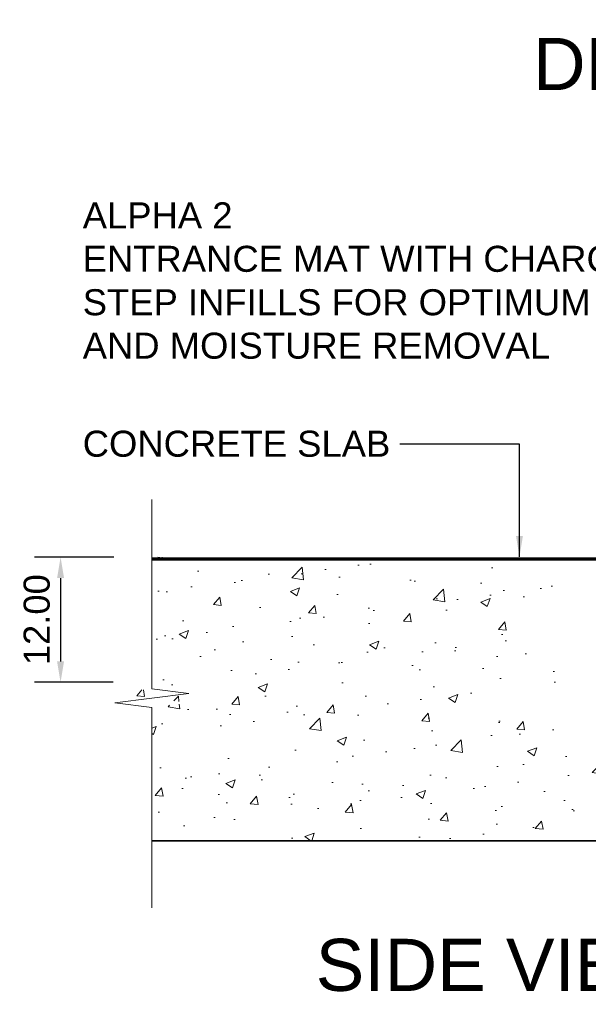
# Model space of a CAD drawing. Header units: millimetres. Extents: x -175 to 166, y -160 to 79.
# Tile 2 of 6: x -175 to -121, y -15 to 79. Entities that reach past the tile are written whole.
import ezdxf

# ---------------------------------------------------------------- set-up
doc = ezdxf.new("R2010")
doc.units = ezdxf.units.MM
for name, color, linetype, lineweight in [('FS-DETAIL-HATCH', 253, 'Continuous', 13), ('FS-DETAIL-THIN', 8, 'Continuous', 18), ('FS-DETAIL-WIDE', 4, 'Continuous', 70), ('FS-DIM', 14, 'Continuous', 15), ('FS-TEXT', 7, 'Continuous', 25)]:
    doc.layers.add(name, color=color, linetype=linetype, lineweight=lineweight)
doc.styles.add('Arial', font='arial.ttf', dxfattribs={"height": 2.5})
doc.dimstyles.new('Diagonal_2.5mm Arial', dxfattribs={"dimtxt": 2.5, "dimasz": 2, "dimexe": 2.5, "dimexo": 5, "dimgap": 1, "dimtad": 1, "dimzin": 0, "dimdsep": 46, "dimtxsty": 'Arial', "dimcen": 2, "dimdle": 4, "dimclrd": 256, "dimclre": 256, "dimclrt": 50, "dimaunit": 1, "dimadec": 0, "dimazin": 0, "dimtfac": 1, "dimtix": 1, "dimtmove": 2, "dimatfit": 3, "dimfxl": 1, "dimtvp": 1, "dimtolj": 1, "dimtzin": 0, "dimarcsym": 0})
doc.dimstyles.new('Diagonal_2.5mm Arial$7', dxfattribs={"dimtxt": 2.5, "dimasz": 2, "dimexe": 2.5, "dimexo": 5, "dimgap": 1, "dimtad": 0, "dimzin": 0, "dimdsep": 46, "dimtxsty": 'Arial', "dimcen": 2, "dimdle": 4, "dimclrd": 1, "dimclre": 256, "dimclrt": 7, "dimaunit": 1, "dimadec": 0, "dimazin": 0, "dimtfac": 1, "dimtix": 1, "dimtmove": 2, "dimatfit": 3, "dimfxl": 1, "dimtvp": 1, "dimtolj": 1, "dimtzin": 0, "dimarcsym": 0})

# ---------------------------------------------------------------- blocks, each defined once
blk = doc.blocks.new('*D3')
at = {"layer": 'Defpoints', "color": 0, "transparency": 16777216}
for p in [(-161.147, 27.662), (-171.262, 15.662), (-161.23, 15.662)]:
    blk.add_point(p, dxfattribs=at)
at = {"layer": 'FS-DIM', "lineweight": -2, "transparency": 16777216}
for p, q in [((-166.147, 27.662), (-173.762, 27.662)), ((-171.262, 25.662), (-171.262, 17.662)), ((-166.23, 15.662), (-173.762, 15.662))]:
    blk.add_line(p, q, dxfattribs=at)
at = {"layer": 'FS-DIM', "transparency": 16777216}
for points in [[(-171.596, 25.662), (-170.929, 25.662), (-171.262, 27.662)], [(-171.596, 17.662), (-170.929, 17.662), (-171.262, 15.662)]]:
    blk.add_solid(points, dxfattribs=at)
at = {"layer": 'FS-DIM', "color": 50, "transparency": 16777216, "insert": (-173.539, 21.662), "char_height": 2.5, "attachment_point": 5, "rotation": 90, "style": 'Arial'}
blk.add_mtext('\\A1;12.00', dxfattribs=at)

msp = doc.modelspace()

# ---------------------------------------------------------------- hatches: boundary and pattern name
at = {"layer": 'FS-DETAIL-HATCH'}
h = msp.add_hatch(dxfattribs=at)
h.set_pattern_fill('AR-CONC', color=256, scale=0.05)
h.paths.add_polyline_path([(-162.506, 13.236), (-158.951, 13.688), (-166.062, 14.591), (-162.506, 15.043), (-162.506, 27.662), (-123.627, 27.662), (-123.627, 11.039), (-15, 11.039), (-15, 9.789), (-14.189, 9.789, 0.432448), (-14.189, 5.975, 0.25335), (-14.434, 0.453), (-162.506, 0.453)])

# ---------------------------------------------------------------- linework, layer by layer
at = {"layer": 'FS-DETAIL-THIN'}
msp.add_lwpolyline([(-162.506, -6), (-162.506, 13.236), (-166.062, 13.688), (-158.951, 14.591), (-162.506, 15.043), (-162.506, 33.202)], dxfattribs=at)
at = {"layer": 'FS-DETAIL-WIDE', "lineweight": 35}
msp.add_line((-162.506, 0.453), (-14.434, 0.453), dxfattribs=at)
at = {"layer": 'FS-DETAIL-WIDE', "lineweight": 70}
msp.add_lwpolyline([(-162.506, 27.505), (-119.425, 27.505), (-119.425, 15.678), (-119.425, 11.039), (-15, 11.039)], dxfattribs=at)

# ---------------------------------------------------------------- texts
at = {"layer": 'FS-TEXT', "insert": (-125.96, 74.249), "char_height": 5, "width": 253.44099, "attachment_point": 4, "line_spacing_factor": 0.938532, "style": 'Arial', "bg_fill": 2}
msp.add_mtext('{\\C7;DETAIL 6: DRAINED MATWELL REBATED INTO CONCRETE SLAB (MAXI 2)}', dxfattribs=at)
at = {"layer": 'FS-TEXT', "char_height": 2.5, "attachment_point": 4, "style": 'Arial'}
for s, insert in [('ALPHA 2\\PENTRANCE MAT WITH CHARCOAL\\PSTEP INFILLS FOR OPTIMUM DIRT\\PAND MOISTURE REMOVAL', (-169.139, 54.198)), ('CONCRETE SLAB', (-169.139, 38.535))]:
    msp.add_mtext(s, dxfattribs=dict(at, insert=insert))
at = {"layer": 'FS-TEXT', "insert": (-146.798, -11.5), "char_height": 5, "width": 38.88255, "attachment_point": 4, "line_spacing_factor": 0.938532, "style": 'Arial', "bg_fill": 3, "box_fill_scale": 1.25, "bg_fill_color": 7, "bg_fill_transparency": 0}
msp.add_mtext('{\\C7;SIDE VIEW}', dxfattribs=at)

# ---------------------------------------------------------------- dimensions: what is measured, and where the dimension line sits
at = {"layer": 'FS-DIM'}
dim = msp.add_linear_dim(base=(-171.262, 15.662), p1=(-161.147, 27.662), p2=(-161.23, 15.662), angle=90, dimstyle='Diagonal_2.5mm Arial', dxfattribs=at)
dim.commit()
dim.dimension.update_dxf_attribs({"geometry": '*D3', "text_midpoint": (-173.539, 21.662)})

# ---------------------------------------------------------------- leaders
at = {"layer": 'FS-TEXT', "annotation_type": 0, "has_hookline": 1, "hookline_direction": 1}
for points, text_width in [([(-98.453, 28.828), (-98.453, 54.198), (-109.767, 54.198)], 57.597), ([(-127.262, 27.683), (-127.262, 38.51), (-138.742, 38.51)], 29.139)]:
    msp.add_leader(points, dimstyle='Diagonal_2.5mm Arial$7', override={"dimscale": 0}, dxfattribs=dict(at, text_width=text_width))

doc.saveas('drawing.dxf')
